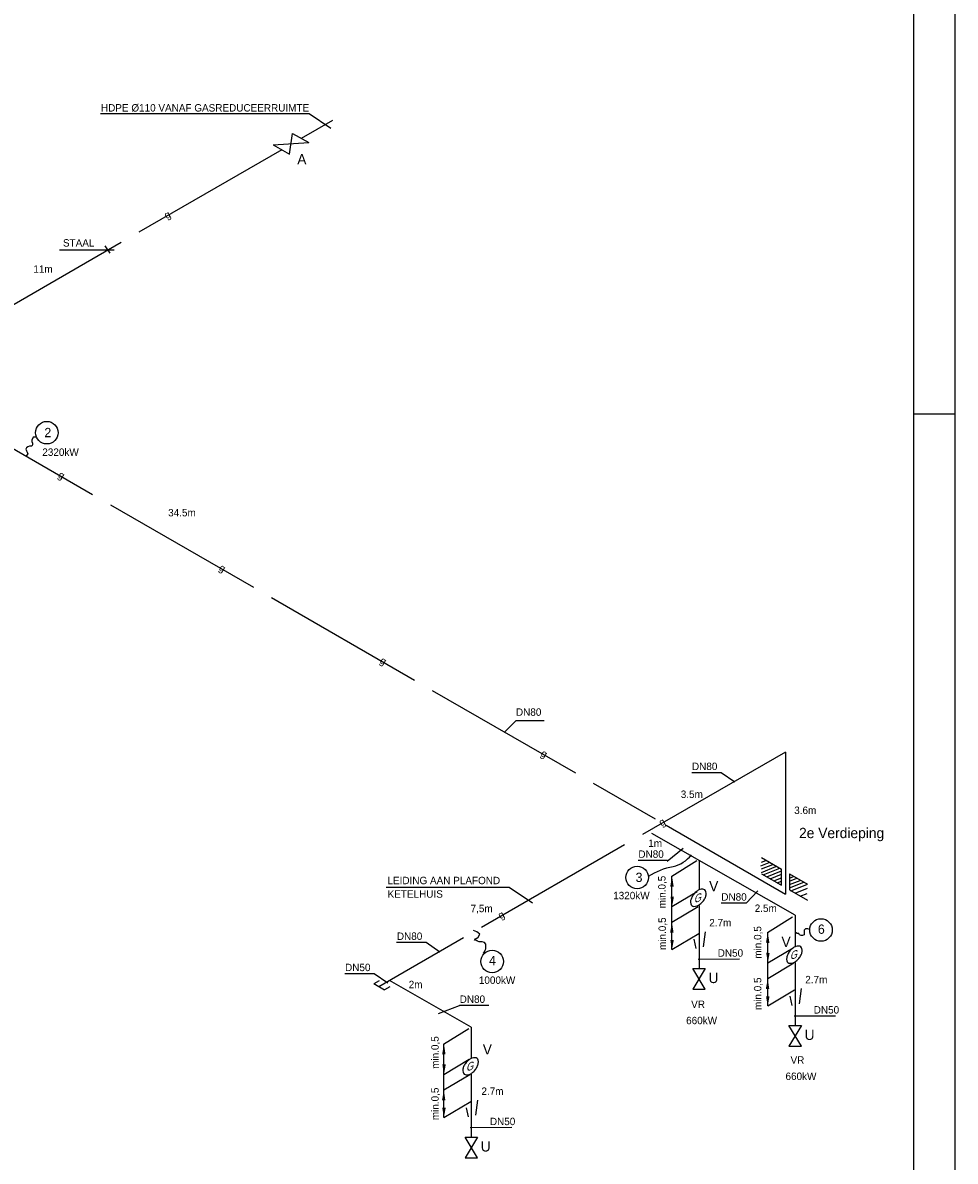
# Model space of a CAD drawing. Extents: x 0 to 118900, y 0 to 84100.
# Tile 23 of 24: x 96314 to 118900, y 41286 to 68876. Entities that reach past the tile are written whole.
import ezdxf
from ezdxf.enums import TextEntityAlignment as Align

# ---------------------------------------------------------------- set-up
doc = ezdxf.new("R2010")
doc.units = 0
doc.header["$LTSCALE"] = 100
doc.linetypes.add('2322107', pattern=[2000, 1000, 1000])
doc.linetypes.add('2322134', pattern=[45, 40, -5])
doc.layers.get('0').update_dxf_attribs({"linetype": 'CONTINUOUS'})
for name, color, linetype in [('00KAD025', 2, 'CONTINUOUS'), ('00KAD070', 5, 'CONTINUOUS'), ('BL$2----', 7, 'CONTINUOUS'), ('WL541---', 4, 'CONTINUOUS'), ('WM541---', 1, 'CONTINUOUS'), ('WM561---', 1, 'CONTINUOUS'), ('WM570---', 1, 'CONTINUOUS')]:
    doc.layers.add(name, color=color, linetype=linetype)
doc.styles.add('BURO-018', font='BUROFONT.shx', dxfattribs={"height": 180})
doc.styles.add('BURO-025', font='BUROFONT.shx', dxfattribs={"height": 250})

# ---------------------------------------------------------------- blocks, each defined once
blk = doc.blocks.new('A0-HOR')
at = {"layer": '00KAD025', "linetype": 'CONTINUOUS'}
for p, q in [((1189, 0), (1189, 841)), ((1179, 594), (1189, 594))]:
    blk.add_line(p, q, dxfattribs=at)
at = {"layer": '00KAD070', "linetype": 'CONTINUOUS'}
blk.add_line((1179, 10), (1179, 831), dxfattribs=at)
blk = doc.blocks.new('3048301')
at = {"color": 0, "linetype": 'CONTINUOUS'}
for p, q in [((2.5, 1.5), (-2.5, -1.5)), ((-2.5, -1.5), (-2.5, 1.5)), ((-2.5, 1.5), (2.5, -1.5)), ((2.5, -1.5), (2.5, 1.5))]:
    blk.add_line(p, q, dxfattribs=at)
at = {"color": 0, "linetype": 'CONTINUOUS', "style": 'BURO-018', "flags": 1}
blk.add_attdef('W_ID', (0, 0), '', height=1.8, dxfattribs=at)
blk = doc.blocks.new('601GTL')
at = {"color": 0, "linetype": 'CONTINUOUS'}
blk.add_lwpolyline([(0, 1.41, 0.058752), (-0.98, 1.3, 0.072341), (-1.73, 1, 0.106617), (-2.29, 0.49, 0.156851), (-2.45, 0, 0.156851), (-2.29, -0.49, 0.106617), (-1.73, -1, 0.072341), (-0.98, -1.3, 0.058752), (0, -1.41, 0.058752), (0.98, -1.3, 0.072341), (1.73, -1, 0.106617), (2.29, -0.49, 0.156851), (2.45, 0, 0.156851), (2.29, 0.49, 0.106617), (1.73, 1, 0.072341), (0.98, 1.3, 0.058752)], format="xyb", close=True, dxfattribs=at)
at = {"color": 0, "linetype": 'CONTINUOUS', "style": 'BURO-018', "oblique": 30}
blk.add_attdef('CV_TEXT1', text='', height=1.8, rotation=330, dxfattribs=at).set_placement((-0.43, 0.25), align=Align.MIDDLE)
blk = doc.blocks.new('2322134-9')
at = {"layer": 'WM541---', "color": 0, "style": 'BURO-018'}
for rotation, p in [(30, (99826, 64201)), (330, (97242, 57889)), (330, (101139, 55639)), (330, (105036, 53389)), (330, (108933, 51139)), (30, (111810, 49484)), (30, (107913, 47234))]:
    blk.add_text('g', height=180, rotation=rotation, dxfattribs=at).set_placement(p, align=Align.MIDDLE)

msp = doc.modelspace()

# ---------------------------------------------------------------- linework, layer by layer
at = {"layer": 'WL541---', "linetype": '2322134'}
for p, q in [((78954, 68447), (111632, 49581)), ((103819, 66506), (103059, 66067)), ((102591, 65797), (93163, 60354)), ((114786, 51202), (104937, 45516)), ((114786, 51202), (114786, 47759)), ((111899, 49427), (114786, 47759)), ((115023, 47248), (111499, 49261)), ((112696, 48577), (112696, 47866)), ((112696, 47481), (112696, 45955)), ((115023, 47248), (115023, 46487)), ((112625, 46443), (112580, 46664)), ((112803, 46483), (112852, 46848)), ((115023, 46102), (115023, 44576)), ((104814, 45592), (105075, 45441)), ((104949, 45661), (104820, 45586)), ((107178, 44533), (105196, 45665)), ((105202, 45515), (105075, 45441)), ((114951, 45064), (114906, 45285)), ((115129, 45104), (115178, 45469)), ((107178, 44533), (107178, 43784)), ((107178, 43399), (107178, 41872)), ((107284, 42400), (107334, 42766)), ((107107, 42361), (107061, 42581))]:
    msp.add_line(p, q, dxfattribs=at)
at = {"layer": 'WL541---', "color": 2, "linetype": '2322134'}
for p, q in [((102851, 66194), (103239, 65970)), ((102376, 65920), (102773, 65690))]:
    msp.add_line(p, q, dxfattribs=at)
at = {"layer": 'WL541---', "color": 1}
for p, q in [((111921, 48562), (112313, 48871)), ((112034, 48194), (112642, 48571)), ((112039, 46414), (112039, 48196)), ((112039, 47459), (112652, 47825)), ((112039, 47082), (112672, 47460)), ((114353, 46830), (114961, 47207)), ((112039, 46414), (112691, 46804)), ((114358, 45050), (114358, 46832)), ((114358, 46095), (114971, 46461)), ((114358, 45718), (114991, 46096)), ((114358, 45050), (115010, 45440)), ((106508, 44126), (107117, 44503)), ((106514, 42346), (106514, 44128)), ((106514, 43391), (107126, 43757)), ((106514, 43014), (107146, 43392)), ((106514, 42346), (107166, 42736))]:
    msp.add_line(p, q, dxfattribs=at)
for centre, radius, start, end in [((111876, 49212), 809, 283.477, 321.6828), ((112385, 46763), 1692, 100.9036, 122.9206)]:
    msp.add_arc(centre, radius, start, end, dxfattribs=at)
for points in [[(112080, 47943), (111996, 47944), (112042, 48193)], [(112086, 47700), (112003, 47701), (112041, 47451)], [(112077, 46826), (111994, 46828), (112040, 47077)], [(112083, 46649), (112000, 46650), (112038, 46399)], [(114399, 46578), (114315, 46580), (114361, 46829)], [(114405, 46336), (114322, 46337), (114360, 46087)], [(114396, 45462), (114313, 45464), (114359, 45713)], [(114402, 45284), (114319, 45286), (114357, 45035)], [(106554, 43875), (106471, 43876), (106517, 44125)], [(106561, 43632), (106477, 43633), (106515, 43383)], [(106551, 42758), (106468, 42760), (106514, 43009)], [(106558, 42581), (106475, 42582), (106513, 42331)]]:
    msp.add_solid(points, dxfattribs=at)
at = {"layer": 'WM541---'}
for p, q in [((103248, 66668), (98200, 66668)), ((103777, 66315), (103248, 66668)), ((96569, 58836), (96532, 58762)), ((96625, 58836), (96569, 58836)), ((96403, 58577), (96385, 58540)), ((96385, 58540), (96403, 58503)), ((96440, 58596), (96403, 58577)), ((96403, 58503), (96422, 58466)), ((96477, 58614), (96440, 58596)), ((96532, 58614), (96477, 58614)), ((96532, 58762), (96532, 58725)), ((96532, 58725), (96551, 58688)), ((96551, 58651), (96532, 58614)), ((96551, 58688), (96551, 58651)), ((96440, 58429), (96403, 58392)), ((96403, 58392), (96403, 58374)), ((96422, 58466), (96440, 58429)), ((115276, 46920), (115239, 46883)), ((115331, 46920), (115276, 46920)), ((115368, 46902), (115331, 46920)), ((107272, 46861), (107235, 46880)), ((107254, 46640), (107272, 46677)), ((107291, 46640), (107254, 46640)), ((107309, 46843), (107272, 46861)), ((107272, 46677), (107309, 46695)), ((107328, 46621), (107291, 46640)), ((107346, 46824), (107309, 46843)), ((107309, 46695), (107346, 46714)), ((107383, 46787), (107346, 46824)), ((107346, 46714), (107383, 46787)), ((115035, 46828), (115017, 46828)), ((115072, 46809), (115035, 46828)), ((115109, 46809), (115072, 46809)), ((115128, 46773), (115109, 46809)), ((115165, 46754), (115128, 46773)), ((115202, 46754), (115165, 46754)), ((115239, 46773), (115202, 46754)), ((115239, 46883), (115239, 46773)), ((107365, 46603), (107328, 46621)), ((107439, 46603), (107365, 46603)), ((107494, 46584), (107439, 46603)), ((107476, 46325), (107494, 46362)), ((107531, 46547), (107494, 46584)), ((107494, 46362), (107513, 46399)), ((107513, 46399), (107531, 46436)), ((107531, 46436), (107531, 46547))]:
    msp.add_line(p, q, dxfattribs=at)
at = {"layer": 'WM541---', "color": 2}
for p, q in [((102376, 65920), (103239, 65970)), ((102773, 65690), (102851, 66194))]:
    msp.add_line(p, q, dxfattribs=at)
at = {"layer": 'WM541---', "color": 8}
for p, q in [((114204, 48643), (114693, 48361)), ((114204, 48533), (114315, 48577)), ((114195, 48447), (114391, 48525)), ((114204, 48369), (114480, 48478)), ((114204, 48286), (114556, 48426)), ((114250, 48228), (114650, 48386)), ((114335, 48179), (114693, 48320)), ((114693, 47973), (114693, 48361)), ((114204, 48255), (114693, 47973)), ((114419, 48131), (114693, 48239)), ((114504, 48081), (114693, 48156)), ((114589, 48033), (114693, 48074)), ((114589, 48033), (114591, 48034)), ((114589, 48033), (114693, 47973)), ((114885, 48250), (115318, 48000)), ((114885, 48250), (114885, 47861)), ((114885, 48250), (114914, 48233)), ((114885, 48232), (114904, 48239)), ((114885, 48150), (114982, 48188)), ((114885, 48073), (115067, 48145)), ((114885, 47990), (115143, 48092)), ((114885, 47909), (115232, 48046)), ((114668, 47987), (114693, 47997)), ((114885, 47861), (115318, 47612)), ((114922, 47840), (115308, 47993)), ((115021, 47783), (115318, 47901)), ((115147, 47710), (115312, 47776))]:
    msp.add_line(p, q, dxfattribs=at)
at = {"layer": 'WM541---'}
for centre in [(96898, 58942), (111197, 48164), (115649, 46890), (107683, 46128)]:
    msp.add_circle(centre, 273, dxfattribs=at)
at = {"layer": 'WM570---'}
for p, q in [((98305, 63471), (98424, 63291)), ((97207, 63371), (98524, 63371)), ((108260, 51962), (107976, 51678)), ((108947, 51962), (108260, 51962)), ((113229, 50702), (112517, 50702)), ((113562, 50472), (113229, 50702)), ((111930, 48575), (111218, 48575)), ((108095, 47916), (105113, 47916)), ((108663, 47537), (108095, 47916)), ((113833, 47537), (114120, 47840)), ((113833, 47537), (113227, 47537)), ((106081, 46586), (105369, 46586)), ((106414, 46355), (106081, 46586)), ((113677, 46182), (112672, 46179)), ((104826, 45829), (104114, 45829)), ((105160, 45598), (104826, 45829)), ((106387, 44867), (106890, 45060)), ((107602, 45060), (106890, 45060)), ((116003, 44803), (114999, 44800)), ((108159, 42100), (107154, 42097))]:
    msp.add_line(p, q, dxfattribs=at)

# ---------------------------------------------------------------- block references
at = {"layer": 'BL$2----', "xscale": 100, "yscale": 100, "zscale": 100}
msp.add_blockref('A0-HOR', (0, 0), dxfattribs=at)
at = {"layer": 'WL541---', "color": 2}
ref = msp.add_blockref('601GTL', (112679, 47671), dxfattribs=dict(at, xscale=100, yscale=100, zscale=100, rotation=50.51377440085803))
ref.add_attrib('CV_TEXT1', 'G', dxfattribs={"layer": '0', "color": 1, "linetype": 'CONTINUOUS', "height": 180, "rotation": 20.5138, "style": 'BURO-018', "oblique": 30}).set_placement((112632, 47653), align=Align.MIDDLE)
ref = msp.add_blockref('601GTL', (115005, 46292), dxfattribs=dict(at, xscale=100, yscale=100, zscale=100, rotation=50.51377440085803))
ref.add_attrib('CV_TEXT1', 'G', dxfattribs={"layer": '0', "color": 1, "linetype": 'CONTINUOUS', "height": 180, "rotation": 20.5138, "style": 'BURO-018', "oblique": 30}).set_placement((114958, 46275), align=Align.MIDDLE)
ref = msp.add_blockref('601GTL', (107161, 43588), dxfattribs=dict(at, xscale=100, yscale=100, zscale=100, rotation=50.51377440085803))
ref.add_attrib('CV_TEXT1', 'G', dxfattribs={"layer": '0', "color": 1, "linetype": 'CONTINUOUS', "height": 180, "rotation": 20.5138, "style": 'BURO-018', "oblique": 30}).set_placement((107114, 43571), align=Align.MIDDLE)
at = {"layer": 'WM541---'}
msp.add_blockref('2322134-9', (0, 0), dxfattribs=at)
at = {"layer": 'WM541---', "color": 2, "xscale": 100, "yscale": 100, "zscale": 100, "rotation": 270}
for p in [(112696, 45705), (115023, 44326), (107178, 41622)]:
    msp.add_blockref('3048301', p, dxfattribs=at)

# ---------------------------------------------------------------- texts
at = {"layer": 'WL541---', "color": 1, "style": 'BURO-018'}
for p in [(111889, 47416), (111897, 46406), (114208, 46195), (114208, 44951), (106393, 43526), (106393, 42282)]:
    msp.add_text('min.0,5', height=180, rotation=90.4701, dxfattribs=at).set_placement(p)
at = {"layer": 'WM541---', "color": 1, "style": 'BURO-018'}
for s, p in [('HDPE %%C110 VANAF GASREDUCEERRUIMTE', (98208, 66724)), ('11m', (96570, 62816)), ('2320kW', (96787, 58380)), ('34.5m', (99835, 56913)), ('3.5m', (112252, 50090)), ('3.6m', (115000, 49701)), ('1320kW', (110615, 47635)), ('7,5m', (107161, 47321)), ('2m', (105662, 45480)), ('1000kW', (107361, 45584)), ('VR', (112504, 45000)), ('660kW', (112382, 44607)), ('VR', (114911, 43648)), ('660kW', (114789, 43255))]:
    msp.add_text(s, height=180, dxfattribs=at).set_placement(p)
at = {"layer": 'WM541---', "color": 2, "style": 'BURO-025'}
for s, height, p in [('2', 225, (96837, 58833)), ('2e Verdieping', 250, (115117, 49116)), ('3', 225, (111157, 48054)), ('6', 225, (115573, 46798)), ('4', 225, (107606, 46037))]:
    msp.add_text(s, height=height, dxfattribs=at).set_placement(p)
at = {"layer": 'WM561---', "color": 2, "linetype": '2322107', "style": 'BURO-025'}
for s, p in [('A', (102962, 65443)), ('V', (112939, 47827)), ('V', (114691, 46476)), ('U', (112924, 45604)), ('U', (115251, 44225)), ('V', (107456, 43873)), ('U', (107406, 41521))]:
    msp.add_text(s, height=250, dxfattribs=at).set_placement(p)
at = {"layer": 'WM570---', "color": 1, "style": 'BURO-018'}
for s, p in [('STAAL', (97287, 63451)), ('DN80', (108260, 52081)), ('DN80', (112524, 50766)), ('1m', (111465, 48903)), ('DN80', (111225, 48639)), ('LEIDING AAN PLAFOND', (105148, 48000)), ('KETELHUIS', (105152, 47672)), ('DN80', (113234, 47601)), ('2.5m', (114043, 47327)), ('2.7m', (112942, 46977)), ('DN80', (105376, 46650)), ('DN50', (113147, 46243)), ('DN50', (104121, 45893)), ('2.7m', (115268, 45598)), ('DN80', (106897, 45124)), ('DN50', (115473, 44865)), ('2.7m', (107424, 42894)), ('DN50', (107629, 42161))]:
    msp.add_text(s, height=180, dxfattribs=at).set_placement(p)

doc.saveas('drawing.dxf')
